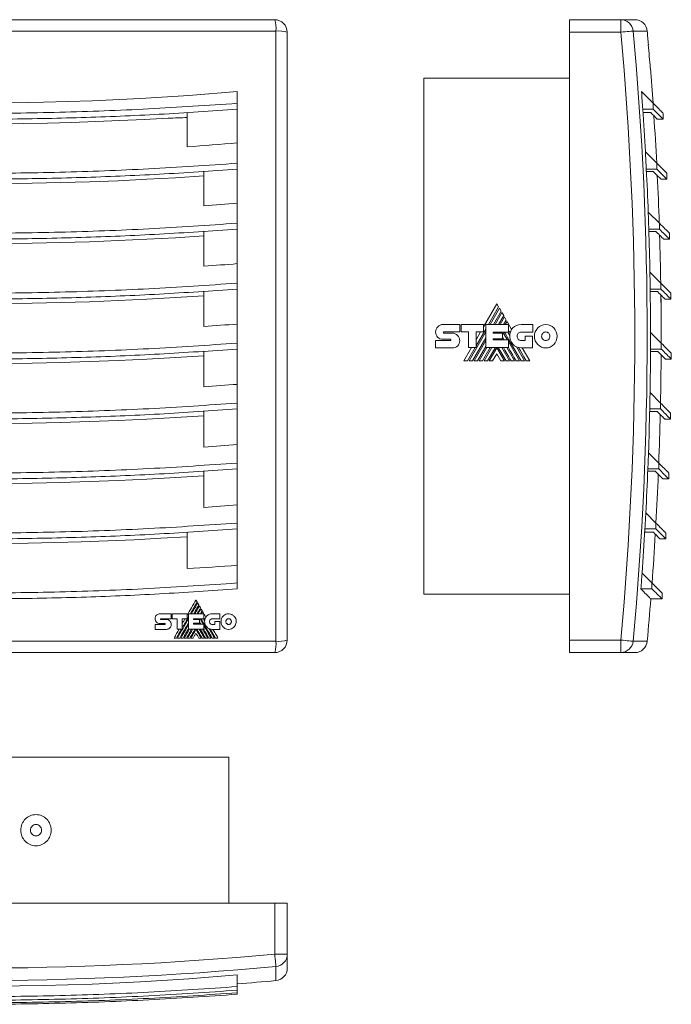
# Model space of a CAD drawing. Header units: millimetres. Extents: x 38 to 367, y 30 to 267.
# Tile 4 of 4: x 211 to 367, y 30 to 267. Entities that reach past the tile are written whole.
import ezdxf

# ---------------------------------------------------------------- set-up
doc = ezdxf.new("R2010")
doc.units = ezdxf.units.MM
doc.linetypes.add('PHANTOM', pattern=[12.7, 6.35, -1.27, 1.27, -1.27, 1.27, -1.27])
doc.layers.add('___VS___', color=7, linetype='Continuous', lineweight=15)

msp = doc.modelspace()

# ---------------------------------------------------------------- linework, layer by layer
at = {"color": 7, "linetype": 'Continuous', "lineweight": 15}
for p, q in [((125.86, 266.56), (271.86, 266.56)), ((342.67, 266.56), (354.96, 266.56)), ((342.67, 263.56), (342.67, 266.56)), ((354.96, 263.56), (354.96, 266.56)), ((354.96, 266.56), (358.32, 266.56)), ((272.13, 263.84), (125.58, 263.84)), ((272.13, 117.29), (272.13, 263.84)), ((274.86, 263.56), (274.86, 117.56)), ((354.96, 263.56), (342.67, 263.56)), ((342.67, 263.56), (342.67, 117.56)), ((361.61, 260.56), (361.57, 260.56)), ((307.67, 252.56), (342.67, 252.56)), ((307.67, 128.56), (307.67, 252.56)), ((262.86, 249.29), (262.86, 246.48)), ((359.94, 249.29), (362.75, 246.48)), ((262.86, 246.48), (262.86, 245.05)), ((362.75, 246.48), (362.75, 245.07)), ((250.86, 244.28), (250.86, 236.03)), ((262.86, 234.83), (262.86, 245.08)), ((362.75, 245.07), (360.24, 245.07)), ((365.17, 242.65), (365.17, 244.07)), ((363.75, 242.66), (365.17, 242.65)), ((262.86, 234.83), (262.86, 232.08)), ((360.88, 234.83), (363.63, 232.08)), ((262.86, 232.08), (262.86, 230.67)), ((363.63, 232.08), (363.63, 230.67)), ((254.86, 230.1), (254.86, 221.83)), ((262.86, 220.37), (262.86, 230.67)), ((363.63, 230.67), (361.1, 230.67)), ((361.13, 230.1), (362.78, 230.1)), ((366.04, 228.26), (366.04, 229.67)), ((364.58, 228.26), (366.04, 228.26)), ((262.86, 220.37), (262.86, 217.68)), ((361.55, 220.37), (364.24, 217.68)), ((262.86, 217.68), (262.86, 216.27)), ((364.24, 217.68), (364.24, 216.27)), ((254.86, 215.7), (254.86, 207.35)), ((262.86, 205.92), (262.86, 216.27)), ((364.24, 216.27), (361.69, 216.27)), ((361.71, 215.7), (363.4, 215.7)), ((366.66, 213.86), (366.66, 215.27)), ((365.19, 213.86), (366.66, 213.86)), ((262.86, 205.92), (262.86, 203.28)), ((361.96, 205.92), (364.59, 203.28)), ((254.86, 201.3), (254.86, 192.87)), ((262.86, 203.28), (262.86, 201.87)), ((262.86, 191.46), (262.86, 201.87)), ((364.59, 201.87), (362.03, 201.87)), ((362.04, 201.3), (363.75, 201.3)), ((364.59, 203.28), (364.59, 201.87)), ((365.54, 199.46), (367.01, 199.46)), ((367.01, 199.46), (367.01, 200.87)), ((325.2, 198.32), (322.01, 192.78)), ((323.18, 193.34), (325.63, 197.59)), ((325.82, 197.26), (323.56, 193.34)), ((324.39, 193.34), (326.24, 196.54)), ((325.63, 197.59), (325.2, 198.32)), ((326.24, 196.54), (325.82, 197.26)), ((326.42, 196.21), (324.77, 193.34)), ((325.6, 193.34), (326.84, 195.49)), ((327.03, 195.16), (325.98, 193.34)), ((326.84, 195.49), (326.42, 196.21)), ((326.83, 193.34), (327.45, 194.42)), ((327.45, 194.42), (327.03, 195.16)), ((327.64, 194.11), (327.19, 193.34)), ((328.75, 192.17), (327.64, 194.11)), ((312.25, 193.36), (316.27, 193.36)), ((312.48, 191.57), (316.27, 191.57)), ((316.27, 193.36), (316.27, 191.57)), ((316.67, 191.57), (316.67, 193.35)), ((316.67, 193.35), (322.01, 193.35)), ((318.4, 191.57), (316.67, 191.57)), ((318.4, 187.81), (318.4, 191.57)), ((318.52, 184.62), (322.55, 191.59)), ((320.23, 188.23), (322.55, 192.25)), ((322.01, 191.58), (320.23, 191.58)), ((320.23, 187.81), (320.23, 191.58)), ((321.31, 191.58), (320.23, 189.71)), ((322.01, 193.35), (322.01, 191.58)), ((322.55, 187.81), (322.55, 193.34)), ((322.55, 193.34), (327.99, 193.34)), ((324.35, 191.55), (327.99, 191.55)), ((324.35, 191.55), (324.35, 191.26)), ((324.78, 191.26), (324.94, 191.55)), ((325.62, 191.26), (325.79, 191.55)), ((325.99, 191.26), (326.16, 191.55)), ((326.82, 191.23), (327.01, 191.55)), ((327.85, 191.55), (328.32, 190.73)), ((327.99, 193.34), (327.99, 191.55)), ((331.04, 193.32), (333.83, 193.32)), ((333.83, 193.32), (333.83, 191.53)), ((262.86, 191.46), (262.86, 188.88)), ((310.49, 189.51), (314.02, 189.51)), ((314.02, 189.81), (312.26, 189.81)), ((312.49, 191.29), (314.53, 191.29)), ((319.36, 184.62), (322.55, 190.15)), ((319.74, 184.62), (322.55, 189.49)), ((324.35, 191.26), (326.52, 191.26)), ((324.35, 189.91), (326.52, 189.91)), ((324.35, 189.91), (324.35, 189.64)), ((324.35, 189.64), (327.96, 189.64)), ((324.68, 189.64), (324.84, 189.91)), ((325.05, 189.64), (325.21, 189.91)), ((326.37, 189.91), (326.53, 189.64)), ((326.52, 191.26), (326.52, 189.91)), ((326.82, 191.23), (327.75, 189.64)), ((327.96, 187.81), (327.96, 189.64)), ((327.96, 189.26), (330.65, 184.62)), ((333.83, 191.53), (331.04, 191.53)), ((331.04, 189.52), (332, 189.52)), ((332, 189.52), (332, 190.58)), ((332, 190.58), (333.77, 190.58)), ((333.77, 190.58), (333.77, 187.73)), ((362.11, 191.46), (364.69, 188.88)), ((254.86, 186.9), (254.86, 178.39)), ((262.86, 188.88), (262.86, 187.47)), ((262.86, 177.01), (262.86, 187.47)), ((314.53, 187.74), (310.49, 187.74)), ((319.13, 187.81), (317.29, 184.62)), ((318.14, 184.62), (319.99, 187.81)), ((318.4, 187.81), (320.23, 187.81)), ((320.56, 184.62), (322.55, 188.05)), ((320.94, 184.62), (322.79, 187.81)), ((321.78, 184.62), (323.63, 187.81)), ((322.16, 184.62), (324, 187.81)), ((322.55, 187.81), (327.96, 187.81)), ((322.99, 184.62), (324.84, 187.81)), ((323.37, 184.62), (325.19, 187.79)), ((327.02, 184.62), (325.19, 187.79)), ((327.4, 184.62), (325.55, 187.81)), ((326.38, 187.81), (328.23, 184.62)), ((327.59, 187.81), (329.43, 184.62)), ((329.91, 187.98), (331.86, 184.62)), ((333.77, 187.73), (331.05, 187.73)), ((333.12, 184.62), (331.32, 187.73)), ((364.69, 187.47), (362.1, 187.47)), ((362.1, 186.9), (363.84, 186.9)), ((364.69, 188.88), (364.69, 187.47)), ((325.19, 186.34), (324.19, 184.62)), ((325.19, 186.34), (326.19, 184.62)), ((365.64, 185.06), (367.1, 185.06)), ((367.1, 185.06), (367.1, 186.47)), ((262.86, 177.01), (262.86, 174.48)), ((361.99, 177.01), (364.52, 174.48)), ((262.86, 174.48), (262.86, 173.07)), ((262.86, 162.56), (262.86, 173.07)), ((364.52, 173.07), (361.92, 173.07)), ((364.52, 174.48), (364.52, 173.07)), ((254.86, 172.5), (254.86, 163.92)), ((361.9, 172.5), (363.67, 172.5)), ((365.47, 170.66), (366.93, 170.66)), ((366.93, 170.66), (366.93, 172.07)), ((262.86, 162.56), (262.86, 160.08)), ((361.62, 162.56), (364.09, 160.08)), ((262.86, 160.08), (262.86, 158.67)), ((262.86, 148.11), (262.86, 158.67)), ((364.09, 158.67), (361.47, 158.67)), ((364.09, 160.08), (364.09, 158.67)), ((254.86, 158.1), (254.86, 149.44)), ((361.45, 158.1), (363.25, 158.1)), ((365.04, 156.26), (366.51, 156.26)), ((366.51, 156.26), (366.51, 157.67)), ((262.86, 148.11), (262.86, 145.68)), ((360.98, 148.11), (363.4, 145.68)), ((262.86, 145.68), (262.86, 144.27)), ((262.86, 133.66), (262.86, 144.27)), ((363.4, 144.27), (360.76, 144.27)), ((363.4, 145.68), (363.4, 144.27)), ((250.86, 143.45), (250.86, 134.72)), ((360.72, 143.45), (362.81, 143.45)), ((365.82, 141.86), (365.82, 143.27)), ((364.38, 141.86), (365.82, 141.86)), ((262.86, 133.66), (262.86, 131.28)), ((360.08, 133.66), (362.45, 131.28)), ((262.86, 131.28), (262.86, 129.87)), ((362.45, 131.28), (362.45, 129.87)), ((307.67, 128.56), (342.67, 128.56)), ((362.45, 129.87), (359.8, 129.87)), ((364.87, 127.46), (364.87, 128.87)), ((362.16, 127.46), (364.87, 127.46)), ((246.99, 123.89), (244.31, 123.89)), ((246.99, 122.69), (246.99, 123.89)), ((247.25, 123.88), (247.25, 122.69)), ((250.81, 123.88), (247.25, 123.88)), ((250.81, 122.7), (250.81, 123.88)), ((251.17, 123.87), (251.17, 120.19)), ((254.81, 123.87), (251.17, 123.87)), ((254.27, 123.87), (254.57, 124.39)), ((254.81, 122.68), (254.81, 123.87)), ((254.81, 122.97), (255.07, 122.51)), ((255.31, 123.09), (255.08, 122.51)), ((258.7, 123.86), (256.83, 123.86)), ((258.7, 122.67), (258.7, 123.86)), ((243.14, 122.69), (243.14, 122.69)), ((243.14, 121.32), (243.14, 120.14)), ((245.49, 121.32), (243.14, 121.32)), ((244.31, 121.52), (245.49, 121.52)), ((244.47, 122.69), (246.99, 122.69)), ((245.83, 122.51), (244.47, 122.51)), ((247.25, 122.69), (248.41, 122.69)), ((248.41, 122.69), (248.41, 120.19)), ((249.63, 122.7), (250.81, 122.7)), ((249.63, 120.19), (249.63, 122.7)), ((252.38, 122.49), (252.38, 122.68)), ((252.38, 122.68), (254.81, 122.68)), ((253.82, 122.49), (252.38, 122.49)), ((252.38, 121.59), (253.82, 121.59)), ((252.38, 121.41), (252.38, 121.59)), ((254.79, 121.41), (252.38, 121.41)), ((253.82, 121.59), (253.82, 122.49)), ((253.82, 121.87), (254.08, 121.41)), ((254.79, 120.19), (254.79, 121.41)), ((256.83, 122.67), (258.7, 122.67)), ((257.48, 121.33), (256.83, 121.33)), ((257.48, 122.04), (257.48, 121.33)), ((258.66, 122.04), (257.48, 122.04)), ((258.66, 120.14), (258.66, 122.04)), ((243.14, 120.14), (245.83, 120.14)), ((248.41, 120.19), (249.63, 120.19)), ((251.17, 120.19), (254.79, 120.19)), ((256.42, 120.19), (257.65, 118.06)), ((256.84, 120.14), (258.66, 120.14)), ((125.58, 117.29), (272.13, 117.29)), ((248.24, 118.06), (247.67, 118.06)), ((249.05, 118.06), (248.49, 118.06)), ((249.85, 118.06), (249.3, 118.06)), ((250.66, 118.06), (250.1, 118.06)), ((251.47, 118.06), (250.91, 118.06)), ((252.27, 118.06), (251.72, 118.06)), ((254.16, 118.06), (253.6, 118.06)), ((254.96, 118.06), (254.41, 118.06)), ((255.76, 118.06), (255.21, 118.06)), ((256.57, 118.06), (256.02, 118.06)), ((257.38, 118.06), (256.83, 118.06)), ((258.22, 118.06), (257.65, 118.06)), ((342.67, 117.56), (354.96, 117.56)), ((342.67, 114.56), (342.67, 117.56)), ((354.96, 114.56), (354.96, 117.56)), ((271.86, 114.56), (125.86, 114.56)), ((354.96, 114.56), (342.67, 114.56)), ((358.32, 114.56), (354.96, 114.56)), ((136.86, 89.42), (260.86, 89.42)), ((260.86, 89.42), (260.86, 54.42)), ((271.86, 54.42), (125.86, 54.42)), ((271.86, 42.14), (271.86, 54.42)), ((271.86, 54.42), (274.86, 54.42)), ((274.86, 54.42), (274.86, 42.14)), ((271.86, 42.14), (274.86, 42.14)), ((274.86, 42.14), (274.86, 38.77)), ((262.86, 37.15), (262.86, 34.34)), ((262.86, 34.33), (262.86, 33.47)), ((262.86, 33.47), (262.86, 32.86)), ((262.86, 32.86), (262.86, 32.5))]:
    msp.add_line(p, q, dxfattribs=at)
at = {"color": 8, "linetype": 'Continuous', "lineweight": 15}
for p, q in [((361.31, 263.84), (357.93, 263.84)), ((357.93, 117.29), (361.31, 117.29)), ((272.13, 35.79), (272.13, 39.16))]:
    msp.add_line(p, q, dxfattribs=at)
at = {"color": 7, "linetype": 'Continuous', "lineweight": 15, "flags": 128}
for points in [[(357.93, 263.84), (357.83, 263.83), (357.63, 263.81), (357.34, 263.78), (356.97, 263.75), (356.53, 263.71), (356.04, 263.66), (355.51, 263.61), (354.96, 263.56)], [(362.05, 254.92), (362.06, 254.91), (362.07, 254.91), (362.08, 254.91), (362.08, 254.91)], [(262.86, 249.29), (251.26, 248.38), (239.65, 247.65), (228.01, 247.1), (216.35, 246.73), (204.69, 246.55), (193.03, 246.55), (181.36, 246.73), (169.71, 247.1), (158.07, 247.65), (146.45, 248.38), (134.86, 249.29)], [(362.16, 244.25), (362.16, 244.25), (360.85, 244.25), (360.3, 244.25)], [(199.86, 241.54), (205.66, 241.57), (211.47, 241.64), (217.27, 241.75), (223.08, 241.9), (228.88, 242.09), (234.67, 242.32), (240.47, 242.59), (246.26, 242.91)], [(262.86, 236.96), (261.36, 236.84), (259.86, 236.71), (258.36, 236.59), (256.86, 236.47), (255.36, 236.36), (253.86, 236.25), (252.36, 236.14), (250.86, 236.03)], [(199.86, 227.14), (206.74, 227.18), (213.63, 227.27), (220.51, 227.43), (227.39, 227.64), (234.27, 227.9), (241.14, 228.23), (248, 228.61), (254.86, 229.05)], [(262.86, 222.46), (261.86, 222.38), (260.86, 222.3), (259.86, 222.22), (258.86, 222.14), (257.86, 222.06), (256.86, 221.98), (255.86, 221.91), (254.86, 221.83)], [(199.86, 212.74), (206.74, 212.78), (213.63, 212.87), (220.51, 213.03), (227.39, 213.24), (234.27, 213.5), (241.14, 213.83), (248, 214.21), (254.86, 214.65)], [(262.86, 207.97), (261.86, 207.88), (260.86, 207.8), (259.86, 207.72), (258.86, 207.65), (257.86, 207.57), (256.86, 207.5), (255.86, 207.42), (254.86, 207.35)], [(199.86, 198.34), (206.74, 198.38), (213.63, 198.47), (220.51, 198.63), (227.39, 198.84), (234.27, 199.1), (241.14, 199.43), (248, 199.81), (254.86, 200.25)], [(262.86, 193.47), (261.86, 193.39), (260.86, 193.31), (259.86, 193.24), (258.86, 193.16), (257.86, 193.09), (256.86, 193.01), (255.86, 192.94), (254.86, 192.87)], [(332.27, 184.62), (331.71, 185.59), (331.18, 186.5), (330.79, 187.17), (330.42, 187.8)], [(199.86, 183.94), (206.74, 183.98), (213.63, 184.07), (220.51, 184.23), (227.39, 184.44), (234.27, 184.7), (241.14, 185.03), (248, 185.41), (254.86, 185.85)], [(262.86, 178.98), (261.86, 178.91), (260.86, 178.83), (259.86, 178.75), (258.86, 178.68), (257.86, 178.6), (256.86, 178.53), (255.86, 178.46), (254.86, 178.39)], [(199.86, 169.54), (206.74, 169.58), (213.63, 169.67), (220.51, 169.83), (227.39, 170.04), (234.27, 170.3), (241.14, 170.63), (248, 171.01), (254.86, 171.45)], [(262.86, 164.5), (261.86, 164.42), (260.86, 164.35), (259.86, 164.27), (258.86, 164.2), (257.86, 164.13), (256.86, 164.05), (255.86, 163.98), (254.86, 163.92)], [(199.86, 155.14), (206.74, 155.18), (213.63, 155.27), (220.51, 155.43), (227.39, 155.64), (234.27, 155.9), (241.14, 156.23), (248, 156.61), (254.86, 157.05)], [(262.86, 150.02), (261.86, 149.94), (260.86, 149.87), (259.86, 149.79), (258.86, 149.72), (257.86, 149.65), (256.86, 149.58), (255.86, 149.51), (254.86, 149.44)], [(199.86, 140.74), (206.24, 140.78), (212.62, 140.86), (219, 140.99), (225.38, 141.17), (231.76, 141.4), (238.13, 141.68), (244.5, 142.01), (250.86, 142.38)], [(262.86, 135.54), (261.36, 135.43), (259.86, 135.32), (258.36, 135.21), (256.86, 135.11), (255.36, 135.01), (253.86, 134.91), (252.36, 134.81), (250.86, 134.72)], [(250.81, 123.5), (251.08, 123.97), (251.34, 124.43), (251.61, 124.89), (251.88, 125.35), (252.14, 125.81), (252.41, 126.27), (252.68, 126.73), (252.94, 127.19)], [(253.23, 126.7), (253.02, 126.35), (252.82, 126), (252.61, 125.64), (252.41, 125.29), (252.21, 124.93), (252, 124.58), (251.8, 124.23), (251.59, 123.87)], [(251.85, 123.87), (252.03, 124.2), (252.22, 124.53), (252.41, 124.85), (252.6, 125.18), (252.79, 125.51), (252.98, 125.83), (253.16, 126.16), (253.35, 126.48)], [(253.63, 126), (253.48, 125.74), (253.32, 125.47), (253.17, 125.2), (253.02, 124.94), (252.86, 124.67), (252.71, 124.41), (252.55, 124.14), (252.4, 123.87)], [(252.65, 123.87), (252.79, 124.11), (252.93, 124.35), (253.07, 124.59), (253.2, 124.83), (253.34, 125.07), (253.48, 125.31), (253.62, 125.55), (253.76, 125.79)], [(252.94, 127.19), (252.98, 127.13), (253.01, 127.07), (253.05, 127.01), (253.08, 126.95), (253.12, 126.89), (253.16, 126.83), (253.19, 126.76), (253.23, 126.7)], [(253.35, 126.48), (253.39, 126.42), (253.42, 126.36), (253.46, 126.3), (253.49, 126.24), (253.53, 126.18), (253.56, 126.12), (253.6, 126.06), (253.63, 126)], [(253.76, 125.79), (253.79, 125.73), (253.83, 125.67), (253.86, 125.61), (253.9, 125.54), (253.93, 125.48), (253.97, 125.42), (254, 125.36), (254.04, 125.3)], [(251.17, 123.15), (250.98, 122.81), (250.79, 122.48), (250.59, 122.14), (250.4, 121.81), (250.21, 121.47), (250.01, 121.14), (249.82, 120.8), (249.63, 120.47)], [(254.04, 125.3), (253.93, 125.12), (253.83, 124.95), (253.73, 124.77), (253.62, 124.59), (253.52, 124.41), (253.42, 124.23), (253.31, 124.05), (253.21, 123.87)], [(253.46, 123.87), (253.55, 124.03), (253.63, 124.18), (253.72, 124.33), (253.81, 124.48), (253.9, 124.63), (253.98, 124.78), (254.07, 124.94), (254.16, 125.09)], [(254.44, 124.6), (254.39, 124.51), (254.34, 124.42), (254.29, 124.33), (254.23, 124.23), (254.18, 124.14), (254.13, 124.05), (254.08, 123.96), (254.03, 123.87)], [(254.16, 125.09), (254.2, 125.03), (254.23, 124.96), (254.27, 124.9), (254.3, 124.84), (254.34, 124.78), (254.37, 124.72), (254.41, 124.66), (254.44, 124.6)], [(254.57, 124.39), (254.66, 124.22), (254.75, 124.06), (254.85, 123.9), (254.94, 123.74), (255.03, 123.58), (255.13, 123.42), (255.22, 123.26), (255.31, 123.09)], [(248.49, 118.06), (248.83, 118.64), (249.16, 119.22), (249.5, 119.8), (249.83, 120.38), (250.17, 120.97), (250.5, 121.55), (250.84, 122.13), (251.17, 122.71)], [(251.17, 121.75), (250.91, 121.29), (250.64, 120.82), (250.37, 120.36), (250.11, 119.9), (249.84, 119.44), (249.58, 118.98), (249.31, 118.52), (249.05, 118.06)], [(249.3, 118.06), (249.53, 118.47), (249.77, 118.87), (250, 119.28), (250.24, 119.69), (250.47, 120.09), (250.7, 120.5), (250.94, 120.9), (251.17, 121.31)], [(249.63, 121.45), (249.72, 121.61), (249.81, 121.77), (249.9, 121.92), (249.99, 122.08), (250.08, 122.23), (250.17, 122.39), (250.26, 122.55), (250.35, 122.7)], [(252.52, 122.68), (252.51, 122.66), (252.49, 122.63), (252.48, 122.61), (252.47, 122.59), (252.45, 122.56), (252.44, 122.54), (252.42, 122.51), (252.41, 122.49)], [(252.7, 121.59), (252.69, 121.56), (252.67, 121.54), (252.66, 121.52), (252.65, 121.5), (252.64, 121.47), (252.62, 121.45), (252.61, 121.43), (252.6, 121.41)], [(252.66, 122.49), (252.67, 122.51), (252.69, 122.54), (252.7, 122.56), (252.72, 122.59), (252.73, 122.61), (252.74, 122.63), (252.76, 122.66), (252.77, 122.68)], [(252.85, 121.41), (252.86, 121.43), (252.87, 121.45), (252.88, 121.47), (252.9, 121.5), (252.91, 121.52), (252.92, 121.54), (252.94, 121.56), (252.95, 121.59)], [(253.34, 122.68), (253.32, 122.66), (253.31, 122.63), (253.29, 122.61), (253.28, 122.59), (253.27, 122.56), (253.25, 122.54), (253.24, 122.51), (253.22, 122.49)], [(253.47, 122.49), (253.48, 122.51), (253.5, 122.54), (253.51, 122.56), (253.53, 122.59), (253.54, 122.61), (253.55, 122.63), (253.57, 122.66), (253.58, 122.68)], [(253.72, 121.59), (253.74, 121.56), (253.75, 121.54), (253.76, 121.52), (253.78, 121.5), (253.79, 121.47), (253.8, 121.45), (253.82, 121.43), (253.83, 121.41)], [(254.15, 122.68), (254.13, 122.66), (254.12, 122.63), (254.1, 122.6), (254.09, 122.58), (254.07, 122.55), (254.06, 122.52), (254.04, 122.5), (254.02, 122.47)], [(254.02, 122.47), (254.1, 122.34), (254.18, 122.21), (254.26, 122.07), (254.33, 121.94), (254.41, 121.81), (254.49, 121.67), (254.56, 121.54), (254.64, 121.41)], [(254.71, 122.68), (254.75, 122.61), (254.79, 122.55), (254.83, 122.48), (254.87, 122.41), (254.91, 122.34), (254.94, 122.27), (254.98, 122.2), (255.02, 122.14)], [(254.79, 121.16), (255.01, 120.77), (255.23, 120.38), (255.46, 120), (255.68, 119.61), (255.9, 119.22), (256.13, 118.84), (256.35, 118.45), (256.57, 118.06)], [(247.67, 118.06), (247.82, 118.33), (247.98, 118.59), (248.13, 118.86), (248.28, 119.13), (248.44, 119.39), (248.59, 119.66), (248.74, 119.93), (248.9, 120.19)], [(249.47, 120.19), (249.31, 119.93), (249.16, 119.66), (249.01, 119.39), (248.85, 119.13), (248.7, 118.86), (248.55, 118.59), (248.39, 118.33), (248.24, 118.06)], [(251.17, 120.35), (251.01, 120.06), (250.84, 119.78), (250.68, 119.49), (250.51, 119.21), (250.35, 118.92), (250.18, 118.63), (250.02, 118.35), (249.85, 118.06)], [(250.1, 118.06), (250.26, 118.33), (250.41, 118.59), (250.56, 118.86), (250.72, 119.13), (250.87, 119.39), (251.03, 119.66), (251.18, 119.93), (251.33, 120.19)], [(251.89, 120.19), (251.74, 119.93), (251.58, 119.66), (251.43, 119.39), (251.28, 119.13), (251.12, 118.86), (250.97, 118.59), (250.81, 118.33), (250.66, 118.06)], [(250.91, 118.06), (251.07, 118.33), (251.22, 118.59), (251.37, 118.86), (251.53, 119.13), (251.68, 119.39), (251.84, 119.66), (251.99, 119.93), (252.14, 120.19)], [(252.7, 120.19), (252.55, 119.93), (252.39, 119.66), (252.24, 119.39), (252.09, 119.13), (251.93, 118.86), (251.78, 118.59), (251.62, 118.33), (251.47, 118.06)], [(251.72, 118.06), (251.87, 118.33), (252.02, 118.59), (252.18, 118.85), (252.33, 119.12), (252.48, 119.38), (252.63, 119.65), (252.79, 119.91), (252.94, 120.18)], [(252.94, 119.21), (252.85, 119.07), (252.77, 118.92), (252.69, 118.78), (252.6, 118.64), (252.52, 118.49), (252.44, 118.35), (252.35, 118.21), (252.27, 118.06)], [(252.94, 120.18), (253.09, 119.91), (253.24, 119.65), (253.4, 119.38), (253.55, 119.12), (253.7, 118.85), (253.85, 118.59), (254, 118.33), (254.16, 118.06)], [(253.6, 118.06), (253.52, 118.21), (253.44, 118.35), (253.35, 118.49), (253.27, 118.64), (253.19, 118.78), (253.1, 118.92), (253.02, 119.07), (252.94, 119.21)], [(254.41, 118.06), (254.26, 118.33), (254.1, 118.59), (253.95, 118.86), (253.79, 119.13), (253.64, 119.39), (253.48, 119.66), (253.33, 119.93), (253.17, 120.19)], [(253.73, 120.19), (253.88, 119.93), (254.04, 119.66), (254.19, 119.39), (254.34, 119.13), (254.5, 118.86), (254.65, 118.59), (254.81, 118.33), (254.96, 118.06)], [(254.53, 120.19), (254.69, 119.93), (254.84, 119.66), (254.99, 119.39), (255.15, 119.13), (255.3, 118.86), (255.46, 118.59), (255.61, 118.33), (255.76, 118.06)], [(256.08, 120.3), (256.25, 120.02), (256.41, 119.74), (256.57, 119.46), (256.73, 119.18), (256.89, 118.9), (257.06, 118.62), (257.22, 118.34), (257.38, 118.06)], [(257.02, 120.14), (257.17, 119.88), (257.32, 119.62), (257.47, 119.36), (257.62, 119.1), (257.77, 118.84), (257.92, 118.58), (258.07, 118.32), (258.22, 118.06)], [(357.93, 117.29), (357.83, 117.3), (357.63, 117.32), (357.34, 117.34), (356.97, 117.38), (356.53, 117.42), (356.04, 117.46), (355.51, 117.51), (354.96, 117.56)], [(271.86, 42.14), (271.91, 41.59), (271.96, 41.06), (272, 40.57), (272.04, 40.13), (272.08, 39.75), (272.1, 39.46), (272.12, 39.27), (272.13, 39.16)], [(262.86, 37.15), (251.26, 36.24), (239.65, 35.51), (228.01, 34.96), (216.35, 34.59), (204.69, 34.41), (193.03, 34.41), (181.36, 34.59), (169.71, 34.96), (158.07, 35.51), (146.45, 36.24), (134.86, 37.15)]]:
    msp.add_lwpolyline(points, dxfattribs=at)
at = {"color": 7, "linetype": 'Continuous', "lineweight": 15}
for centre, radius, start, end in [((264.76, 264.47), 7.4, 355.0918, 16.4233), ((271.86, 263.56), 3, 0, 90), ((354.95, 263.57), 2.99, 5.12, 89.8928), ((358.32, 263.56), 3, 5.2553, 90), ((272.77, 256.47), 7.4, 73.5766, 94.9082), ((-435.33, 190.56), 793.65, 354.72247, 5.27753), ((-435.33, 190.56), 796.64, 354.72247, 5.27753), ((-435.33, 190.56), 800, 5.0198, 5.25529), ((-435.33, 190.56), 799.97, 4.61399, 5.01999), ((-435.33, 190.56), 800, 4.01108, 4.61369), ((-435.33, 190.56), 797.44, 3.91923, 4.22356), ((-435.33, 190.56), 797.44, 3.1823, 3.91923), ((198.86, 1692.13), 1450, 271.87322, 272.05519), ((-435.33, 190.56), 800, 2.97745, 3.79318), ((-435.33, 190.56), 800, 2.9775, 3.79323), ((-435.33, 190.56), 797.44, 2.88275, 3.1823), ((-435.33, 190.56), 797.44, 2.14228, 2.88275), ((-435.33, 190.56), 800, 1.94473, 2.76391), ((-435.33, 190.56), 800, 1.94478, 2.76396), ((-435.33, 190.56), 797.44, 1.84722, 2.14228), ((-435.33, 190.56), 797.44, 1.10313, 1.84722), ((-435.33, 190.56), 800, 0.91261, 1.73533), ((-435.33, 190.56), 800, 0.91265, 1.73538), ((-435.33, 190.56), 797.44, 0.81228, 1.10313), ((-435.33, 190.56), 797.44, 0.06449, 0.81228), ((-435.33, 190.56), 800, 0, 0.70711), ((-435.33, 190.56), 800, 359.88078, 0.70716), ((331.37, 190.6), 3.05, 149.0381, 166.8386), ((331.05, 190.48), 2.74, 174.6401, 270), ((-435.33, 190.56), 797.44, 359.77761, 0.06449), ((-435.33, 190.56), 800, 359.88073, 0), ((-435.33, 190.56), 797.44, 359.02602, 359.77761), ((-435.33, 190.56), 800, 358.84878, 359.67894), ((-435.33, 190.56), 800, 358.84883, 359.67898), ((-435.33, 190.56), 797.44, 358.74287, 359.02602), ((-435.33, 190.56), 797.44, 357.98735, 358.74287), ((-435.33, 190.56), 800, 357.81642, 358.65049), ((-435.33, 190.56), 800, 357.81646, 358.65053), ((-435.33, 190.56), 797.44, 357.70772, 357.98735), ((-435.33, 190.56), 797.44, 356.94814, 357.70772), ((-435.33, 190.56), 800, 356.7833, 357.62145), ((-435.33, 190.56), 800, 356.78334, 357.62149), ((-435.33, 190.56), 797.44, 356.67182, 356.94814), ((-435.33, 190.56), 797.44, 355.90804, 356.67182), ((-435.33, 190.56), 800, 355.74911, 356.5915), ((-435.33, 190.56), 800, 355.74915, 356.59154), ((-435.33, 190.56), 797.44, 355.63483, 355.90804), ((-435.33, 190.56), 800, 354.74471, 355.4787), ((271.86, 117.56), 3, 270, 0), ((264.76, 116.66), 7.4, 343.5766, 4.9083), ((272.77, 124.66), 7.4, 265.0917, 286.4234), ((354.95, 117.56), 2.99, 270.1069, 354.8801), ((358.32, 117.56), 3, 270, 354.7447), ((198.86, 832.42), 793.65, 264.72247, 275.27753), ((271.87, 42.14), 2.99, 275.1199, 359.8931), ((198.86, 832.42), 796.64, 264.72247, 275.27753), ((271.86, 38.77), 3, 275.2553, 0), ((198.86, 832.42), 800, 274.58857, 275.25529)]:
    msp.add_arc(centre, radius, start, end, dxfattribs=at)
for points, knots in [([(262.86, 246.48), (255.76, 246), (241.58, 245.03), (220.23, 244.25), (198.86, 243.97), (177.48, 244.25), (156.13, 245.03), (141.95, 246), (134.86, 246.48)], [0, 0, 0, 0, 0.166705, 0.333301, 0.5, 0.666701, 0.833297, 1, 1, 1, 1]), ([(365.17, 244.06), (365.12, 244.12), (365.01, 244.22), (364.21, 245.03), (363.24, 246), (362.75, 246.48)], [0, 0, 0, 0, 0.333329, 0.666558, 1, 1, 1, 1]), ([(134.86, 245.07), (140.81, 244.65), (152.72, 243.82), (170.65, 243.06), (188.6, 242.65), (206.84, 242.62), (225.36, 242.99), (244.14, 243.76), (256.62, 244.62), (262.86, 245.05)], [0, 0, 0, 0, 0.139965, 0.27998, 0.420021, 0.560061, 0.706744, 0.853391, 1, 1, 1, 1]), ([(363.75, 242.66), (363.75, 242.66), (363.84, 242.57), (363.56, 242.84), (363.03, 243.38), (362.45, 243.96), (362.16, 244.25)], [0, 0, 0, 0, 0.0070054, 0.4099238, 0.7048652, 1, 1, 1, 1]), ([(362.75, 245.07), (363.17, 244.65), (364, 243.82), (364.75, 243.07), (365.15, 242.68), (365.13, 242.69), (365.13, 242.7)], [0, 0, 0, 0, 0.279342, 0.558783, 0.838277, 1, 1, 1, 1]), ([(262.86, 232.08), (255.78, 231.6), (241.61, 230.63), (220.26, 229.85), (198.86, 229.58), (177.46, 229.85), (156.11, 230.63), (141.94, 231.6), (134.86, 232.08)], [0, 0, 0, 0, 0.166391, 0.332987, 0.5, 0.667017, 0.833613, 1, 1, 1, 1]), ([(366.04, 229.67), (365.99, 229.72), (365.88, 229.83), (365.08, 230.63), (364.11, 231.6), (363.63, 232.08)], [0, 0, 0, 0, 0.334034, 0.667226, 1, 1, 1, 1]), ([(134.86, 230.67), (140.81, 230.25), (152.71, 229.43), (170.63, 228.66), (188.59, 228.25), (206.84, 228.23), (225.37, 228.6), (244.15, 229.37), (256.63, 230.24), (262.86, 230.67)], [0, 0, 0, 0, 0.139835, 0.279831, 0.419926, 0.560057, 0.70683, 0.853502, 1, 1, 1, 1]), ([(362.78, 230.1), (362.99, 229.89), (363.62, 229.27), (364.28, 228.6), (364.65, 228.23), (364.59, 228.29), (364.58, 228.3)], [0, 0, 0, 0, 0.178326, 0.535016, 0.891705, 1, 1, 1, 1]), ([(363.63, 230.67), (364.04, 230.25), (364.87, 229.42), (365.62, 228.67), (366.02, 228.28), (366, 228.3), (366, 228.3)], [0, 0, 0, 0, 0.279671, 0.559662, 0.839852, 1, 1, 1, 1]), ([(262.86, 217.68), (255.78, 217.2), (241.61, 216.23), (220.26, 215.45), (198.86, 215.18), (177.46, 215.45), (156.11, 216.23), (141.94, 217.2), (134.86, 217.68)], [0, 0, 0, 0, 0.166391, 0.332987, 0.5, 0.667017, 0.833613, 1, 1, 1, 1]), ([(366.66, 215.27), (366.6, 215.32), (366.5, 215.43), (365.69, 216.23), (364.72, 217.2), (364.24, 217.68)], [0, 0, 0, 0, 0.334034, 0.667226, 1, 1, 1, 1]), ([(134.86, 216.27), (140.81, 215.85), (152.71, 215.03), (170.63, 214.26), (188.59, 213.85), (206.84, 213.83), (225.37, 214.2), (244.15, 214.97), (256.63, 215.84), (262.86, 216.27)], [0, 0, 0, 0, 0.139835, 0.279831, 0.419926, 0.560057, 0.70683, 0.853502, 1, 1, 1, 1]), ([(363.4, 215.7), (363.6, 215.49), (364.23, 214.87), (364.9, 214.2), (365.27, 213.83), (365.21, 213.89), (365.19, 213.9)], [0, 0, 0, 0, 0.178326, 0.535016, 0.891705, 1, 1, 1, 1]), ([(364.24, 216.27), (364.66, 215.85), (365.49, 215.02), (366.24, 214.27), (366.63, 213.88), (366.62, 213.9), (366.61, 213.9)], [0, 0, 0, 0, 0.279671, 0.559662, 0.839852, 1, 1, 1, 1]), ([(262.86, 203.28), (255.78, 202.8), (241.61, 201.83), (220.26, 201.05), (198.86, 200.78), (177.46, 201.05), (156.11, 201.83), (141.94, 202.8), (134.86, 203.28)], [0, 0, 0, 0, 0.166391, 0.332987, 0.5, 0.667017, 0.833613, 1, 1, 1, 1]), ([(134.86, 201.87), (140.81, 201.45), (152.71, 200.63), (170.63, 199.86), (188.59, 199.45), (206.84, 199.43), (225.37, 199.8), (244.15, 200.57), (256.63, 201.44), (262.86, 201.87)], [0, 0, 0, 0, 0.139835, 0.279831, 0.419926, 0.560057, 0.70683, 0.853502, 1, 1, 1, 1]), ([(363.75, 201.3), (363.96, 201.09), (364.58, 200.47), (365.25, 199.8), (365.62, 199.43), (365.56, 199.49), (365.54, 199.5)], [0, 0, 0, 0, 0.178326, 0.535016, 0.891705, 1, 1, 1, 1]), ([(367.01, 200.87), (366.95, 200.92), (366.85, 201.03), (366.04, 201.83), (365.08, 202.8), (364.59, 203.28)], [0, 0, 0, 0, 0.334034, 0.667226, 1, 1, 1, 1]), ([(364.59, 201.87), (365.01, 201.45), (365.84, 200.62), (366.59, 199.87), (366.99, 199.48), (366.97, 199.5), (366.96, 199.5)], [0, 0, 0, 0, 0.279671, 0.559662, 0.839852, 1, 1, 1, 1]), ([(262.86, 188.88), (255.78, 188.4), (241.61, 187.43), (220.26, 186.65), (198.86, 186.38), (177.46, 186.65), (156.11, 187.43), (141.94, 188.4), (134.86, 188.88)], [0, 0, 0, 0, 0.166391, 0.332987, 0.5, 0.667017, 0.833613, 1, 1, 1, 1]), ([(134.86, 187.47), (140.81, 187.05), (152.71, 186.23), (170.63, 185.46), (188.59, 185.05), (206.84, 185.03), (225.37, 185.4), (244.15, 186.17), (256.63, 187.04), (262.86, 187.47)], [0, 0, 0, 0, 0.139835, 0.279831, 0.419926, 0.560057, 0.70683, 0.853502, 1, 1, 1, 1]), ([(363.84, 186.9), (364.05, 186.69), (364.67, 186.07), (365.34, 185.4), (365.71, 185.03), (365.65, 185.09), (365.64, 185.1)], [0, 0, 0, 0, 0.1783263, 0.5350159, 0.8917051, 1, 1, 1, 1]), ([(367.1, 186.47), (367.05, 186.52), (366.94, 186.63), (366.14, 187.43), (365.17, 188.4), (364.69, 188.88)], [0, 0, 0, 0, 0.334034, 0.667226, 1, 1, 1, 1]), ([(364.69, 187.47), (365.1, 187.05), (365.93, 186.22), (366.68, 185.47), (367.08, 185.08), (367.06, 185.1), (367.05, 185.1)], [0, 0, 0, 0, 0.279671, 0.559662, 0.839852, 1, 1, 1, 1]), ([(262.86, 174.48), (255.78, 174), (241.61, 173.03), (220.26, 172.25), (198.86, 171.98), (177.46, 172.25), (156.11, 173.03), (141.94, 174), (134.86, 174.48)], [0, 0, 0, 0, 0.166391, 0.332987, 0.5, 0.667017, 0.833613, 1, 1, 1, 1]), ([(134.86, 173.07), (140.81, 172.65), (152.71, 171.83), (170.63, 171.06), (188.59, 170.65), (206.84, 170.63), (225.37, 171), (244.15, 171.77), (256.63, 172.64), (262.86, 173.07)], [0, 0, 0, 0, 0.139835, 0.279831, 0.419926, 0.560057, 0.70683, 0.853502, 1, 1, 1, 1]), ([(366.93, 172.07), (366.88, 172.12), (366.77, 172.23), (365.97, 173.03), (365, 174), (364.52, 174.48)], [0, 0, 0, 0, 0.334034, 0.667226, 1, 1, 1, 1]), ([(364.52, 173.07), (364.93, 172.65), (365.77, 171.82), (366.51, 171.07), (366.91, 170.68), (366.89, 170.7), (366.89, 170.7)], [0, 0, 0, 0, 0.279671, 0.559662, 0.839852, 1, 1, 1, 1]), ([(363.67, 172.5), (363.88, 172.29), (364.51, 171.67), (365.17, 171), (365.55, 170.63), (365.48, 170.69), (365.47, 170.7)], [0, 0, 0, 0, 0.178326, 0.535016, 0.891705, 1, 1, 1, 1]), ([(262.86, 160.08), (255.78, 159.6), (241.61, 158.63), (220.26, 157.85), (198.86, 157.58), (177.46, 157.85), (156.11, 158.63), (141.94, 159.6), (134.86, 160.08)], [0, 0, 0, 0, 0.1663906, 0.3329867, 0.5, 0.6670168, 0.8336129, 1, 1, 1, 1]), ([(134.86, 158.67), (140.81, 158.25), (152.71, 157.43), (170.63, 156.66), (188.59, 156.25), (206.84, 156.23), (225.37, 156.6), (244.15, 157.37), (256.63, 158.24), (262.86, 158.67)], [0, 0, 0, 0, 0.139835, 0.279831, 0.419926, 0.560057, 0.70683, 0.853502, 1, 1, 1, 1]), ([(366.51, 157.67), (366.45, 157.72), (366.35, 157.83), (365.54, 158.63), (364.58, 159.6), (364.09, 160.08)], [0, 0, 0, 0, 0.334034, 0.667226, 1, 1, 1, 1]), ([(364.09, 158.67), (364.51, 158.25), (365.34, 157.42), (366.09, 156.67), (366.48, 156.28), (366.47, 156.3), (366.46, 156.3)], [0, 0, 0, 0, 0.279671, 0.559662, 0.839852, 1, 1, 1, 1]), ([(363.25, 158.1), (363.45, 157.89), (364.08, 157.27), (364.75, 156.6), (365.12, 156.23), (365.06, 156.29), (365.04, 156.3)], [0, 0, 0, 0, 0.178326, 0.535016, 0.891705, 1, 1, 1, 1]), ([(262.86, 145.68), (255.78, 145.2), (241.61, 144.23), (220.26, 143.45), (198.86, 143.18), (177.46, 143.45), (156.11, 144.23), (141.94, 145.2), (134.86, 145.68)], [0, 0, 0, 0, 0.166391, 0.332987, 0.5, 0.667017, 0.833613, 1, 1, 1, 1]), ([(134.86, 144.27), (140.81, 143.85), (152.71, 143.03), (170.63, 142.26), (188.59, 141.85), (206.84, 141.83), (225.37, 142.2), (244.15, 142.97), (256.63, 143.84), (262.86, 144.27)], [0, 0, 0, 0, 0.139835, 0.279831, 0.419926, 0.560057, 0.70683, 0.853502, 1, 1, 1, 1]), ([(365.82, 143.27), (365.76, 143.32), (365.66, 143.43), (364.85, 144.23), (363.89, 145.2), (363.4, 145.68)], [0, 0, 0, 0, 0.334034, 0.667226, 1, 1, 1, 1]), ([(363.4, 144.27), (363.82, 143.85), (364.65, 143.02), (365.4, 142.27), (365.79, 141.88), (365.78, 141.9), (365.77, 141.9)], [0, 0, 0, 0, 0.279671, 0.559662, 0.839852, 1, 1, 1, 1]), ([(362.81, 143.45), (363.01, 143.25), (363.58, 142.67), (364.16, 142.1), (364.46, 141.79), (364.39, 141.87), (364.38, 141.88)], [0, 0, 0, 0, 0.192082, 0.576286, 0.96049, 1, 1, 1, 1]), ([(262.86, 131.28), (255.78, 130.8), (241.61, 129.83), (220.26, 129.05), (198.86, 128.78), (177.46, 129.05), (156.11, 129.83), (141.94, 130.8), (134.86, 131.28)], [0, 0, 0, 0, 0.166391, 0.332987, 0.5, 0.667017, 0.833613, 1, 1, 1, 1]), ([(364.87, 128.87), (364.81, 128.92), (364.71, 129.03), (363.9, 129.83), (362.94, 130.8), (362.45, 131.28)], [0, 0, 0, 0, 0.334034, 0.667226, 1, 1, 1, 1]), ([(134.86, 129.87), (140.81, 129.45), (152.71, 128.63), (170.63, 127.86), (188.59, 127.45), (206.84, 127.43), (225.37, 127.8), (244.15, 128.57), (256.63, 129.44), (262.86, 129.87)], [0, 0, 0, 0, 0.139835, 0.279831, 0.419926, 0.560057, 0.70683, 0.853502, 1, 1, 1, 1]), ([(359.8, 129.87), (360.03, 129.63), (360.74, 128.91), (361.57, 128.07), (362.12, 127.51), (362.13, 127.51), (362.13, 127.5)], [0, 0, 0, 0, 0.15597, 0.467943, 0.779916, 1, 1, 1, 1]), ([(362.45, 129.87), (362.87, 129.45), (363.7, 128.62), (364.45, 127.87), (364.85, 127.48), (364.83, 127.5), (364.82, 127.5)], [0, 0, 0, 0, 0.279671, 0.559662, 0.839852, 1, 1, 1, 1]), ([(243.48, 123.54), (243.43, 123.48), (243.29, 123.32), (243.16, 123.02), (243.14, 122.79), (243.14, 122.69)], [0, 0, 0, 0, 0.244456, 0.678394, 1, 1, 1, 1]), ([(244.31, 123.89), (244.16, 123.87), (243.89, 123.84), (243.62, 123.67), (243.5, 123.56), (243.48, 123.54)], [0, 0, 0, 0, 0.478034, 0.892744, 1, 1, 1, 1]), ([(255.52, 123.36), (255.5, 123.34), (255.46, 123.3), (255.39, 123.21), (255.34, 123.14), (255.31, 123.09)], [0, 0, 0, 0, 0.2509178, 0.5018564, 1, 1, 1, 1]), ([(256.83, 123.86), (256.62, 123.85), (256.27, 123.82), (255.82, 123.63), (255.62, 123.45), (255.52, 123.36)], [0, 0, 0, 0, 0.451451, 0.717437, 1, 1, 1, 1]), ([(259.49, 123.33), (259.41, 123.24), (259.19, 122.99), (258.99, 122.53), (258.96, 122.16), (258.95, 122)], [0, 0, 0, 0, 0.24482, 0.677118, 1, 1, 1, 1]), ([(260.78, 123.88), (260.55, 123.85), (260.12, 123.81), (259.7, 123.54), (259.52, 123.36), (259.49, 123.33)], [0, 0, 0, 0, 0.475935, 0.890792, 1, 1, 1, 1]), ([(262.07, 123.33), (261.89, 123.47), (261.56, 123.75), (261.07, 123.87), (260.82, 123.88), (260.78, 123.88)], [0, 0, 0, 0, 0.474473, 0.906834, 1, 1, 1, 1]), ([(262.61, 122), (262.58, 122.24), (262.53, 122.7), (262.26, 123.13), (262.09, 123.3), (262.07, 123.33)], [0, 0, 0, 0, 0.493963, 0.935963, 1, 1, 1, 1]), ([(243.14, 122.69), (243.14, 122.55), (243.16, 122.34), (243.27, 122.06), (243.38, 121.93), (243.45, 121.85)], [0, 0, 0, 0, 0.443942, 0.68577, 1, 1, 1, 1]), ([(243.45, 121.85), (243.51, 121.8), (243.67, 121.67), (243.97, 121.55), (244.21, 121.53), (244.31, 121.52)], [0, 0, 0, 0, 0.2497363, 0.6667945, 1, 1, 1, 1]), ([(244.39, 122.59), (244.39, 122.6), (244.39, 122.61), (244.4, 122.64), (244.41, 122.66), (244.42, 122.67)], [0, 0, 0, 0, 0.271477, 0.529383, 1, 1, 1, 1]), ([(244.42, 122.53), (244.41, 122.54), (244.4, 122.55), (244.39, 122.57), (244.39, 122.58), (244.39, 122.59)], [0, 0, 0, 0, 0.247418, 0.692623, 1, 1, 1, 1]), ([(244.42, 122.67), (244.42, 122.67), (244.43, 122.68), (244.45, 122.69), (244.46, 122.69), (244.47, 122.69)], [0, 0, 0, 0, 0.4268464, 0.6719633, 1, 1, 1, 1]), ([(244.47, 122.51), (244.46, 122.51), (244.44, 122.51), (244.43, 122.52), (244.42, 122.53), (244.42, 122.53)], [0, 0, 0, 0, 0.473877, 0.876143, 1, 1, 1, 1]), ([(245.49, 121.52), (245.5, 121.52), (245.51, 121.52), (245.53, 121.51), (245.54, 121.5), (245.54, 121.49)], [0, 0, 0, 0, 0.318829, 0.705898, 1, 1, 1, 1]), ([(245.55, 121.35), (245.54, 121.34), (245.53, 121.33), (245.5, 121.32), (245.49, 121.32), (245.49, 121.32)], [0, 0, 0, 0, 0.458855, 0.883949, 1, 1, 1, 1]), ([(245.54, 121.49), (245.55, 121.49), (245.56, 121.48), (245.57, 121.45), (245.57, 121.43), (245.57, 121.41)], [0, 0, 0, 0, 0.2733122, 0.522993, 1, 1, 1, 1]), ([(245.57, 121.41), (245.57, 121.41), (245.57, 121.39), (245.56, 121.37), (245.55, 121.35), (245.55, 121.35)], [0, 0, 0, 0, 0.254142, 0.714141, 1, 1, 1, 1]), ([(246.66, 122.15), (246.55, 122.24), (246.33, 122.42), (246.02, 122.5), (245.86, 122.51), (245.83, 122.51)], [0, 0, 0, 0, 0.468366, 0.903067, 1, 1, 1, 1]), ([(247, 121.28), (246.99, 121.44), (246.96, 121.68), (246.81, 121.96), (246.71, 122.08), (246.66, 122.15)], [0, 0, 0, 0, 0.5041656, 0.7477083, 1, 1, 1, 1]), ([(246.67, 120.47), (246.76, 120.58), (246.93, 120.78), (247, 121.09), (247, 121.24), (247, 121.28)], [0, 0, 0, 0, 0.468341, 0.878884, 1, 1, 1, 1]), ([(254.16, 122.68), (254.38, 122.3), (254.82, 121.53), (255.71, 119.99), (256.38, 118.83), (256.83, 118.06)], [0, 0, 0, 0, 0.249633, 0.500426, 1, 1, 1, 1]), ([(255.08, 122.51), (255.07, 122.48), (255.06, 122.42), (255.04, 122.29), (255.03, 122.2), (255.02, 122.14)], [0, 0, 0, 0, 0.255058, 0.51016, 1, 1, 1, 1]), ([(255.02, 122.14), (255.03, 121.93), (255.03, 121.51), (255.29, 120.94), (255.72, 120.48), (256.26, 120.19), (256.66, 120.15), (256.84, 120.14)], [0, 0, 0, 0, 0.203111, 0.406251, 0.610121, 0.814307, 1, 1, 1, 1]), ([(256.19, 122), (256.2, 122.09), (256.21, 122.25), (256.31, 122.4), (256.37, 122.47), (256.38, 122.47)], [0, 0, 0, 0, 0.496136, 0.939457, 1, 1, 1, 1]), ([(256.38, 121.52), (256.35, 121.56), (256.27, 121.65), (256.2, 121.81), (256.19, 121.94), (256.19, 122)], [0, 0, 0, 0, 0.24422, 0.680438, 1, 1, 1, 1]), ([(256.38, 122.47), (256.44, 122.53), (256.56, 122.62), (256.73, 122.67), (256.82, 122.67), (256.83, 122.67)], [0, 0, 0, 0, 0.476347, 0.901404, 1, 1, 1, 1]), ([(256.83, 121.33), (256.75, 121.34), (256.6, 121.35), (256.45, 121.45), (256.39, 121.51), (256.38, 121.52)], [0, 0, 0, 0, 0.472137, 0.887973, 1, 1, 1, 1]), ([(258.95, 122), (258.98, 121.76), (259.03, 121.3), (259.3, 120.88), (259.47, 120.7), (259.49, 120.68)], [0, 0, 0, 0, 0.4934281, 0.9372323, 1, 1, 1, 1]), ([(259.49, 120.68), (259.66, 120.53), (260, 120.25), (260.48, 120.13), (260.73, 120.13), (260.78, 120.13)], [0, 0, 0, 0, 0.473967, 0.904515, 1, 1, 1, 1]), ([(260.31, 122.49), (260.28, 122.45), (260.2, 122.36), (260.13, 122.19), (260.12, 122.06), (260.11, 122)], [0, 0, 0, 0, 0.245664, 0.678179, 1, 1, 1, 1]), ([(260.11, 122), (260.12, 121.91), (260.14, 121.74), (260.24, 121.59), (260.3, 121.52), (260.31, 121.51)], [0, 0, 0, 0, 0.496544, 0.943852, 1, 1, 1, 1]), ([(260.78, 122.69), (260.69, 122.68), (260.54, 122.66), (260.39, 122.57), (260.32, 122.5), (260.31, 122.49)], [0, 0, 0, 0, 0.473953, 0.888565, 1, 1, 1, 1]), ([(260.31, 121.51), (260.37, 121.46), (260.49, 121.36), (260.67, 121.32), (260.76, 121.31), (260.78, 121.31)], [0, 0, 0, 0, 0.471124, 0.90082, 1, 1, 1, 1]), ([(261.25, 122.49), (261.18, 122.54), (261.06, 122.64), (260.89, 122.69), (260.79, 122.69), (260.78, 122.69)], [0, 0, 0, 0, 0.474525, 0.907405, 1, 1, 1, 1]), ([(260.78, 121.31), (260.86, 121.32), (261.02, 121.34), (261.17, 121.44), (261.24, 121.5), (261.25, 121.51)], [0, 0, 0, 0, 0.477468, 0.892408, 1, 1, 1, 1]), ([(260.78, 120.13), (261.01, 120.15), (261.44, 120.2), (261.86, 120.47), (262.03, 120.64), (262.07, 120.68)], [0, 0, 0, 0, 0.4781963, 0.8951581, 1, 1, 1, 1]), ([(261.45, 122), (261.44, 122.09), (261.42, 122.26), (261.32, 122.41), (261.26, 122.48), (261.25, 122.49)], [0, 0, 0, 0, 0.494237, 0.936235, 1, 1, 1, 1]), ([(261.25, 121.51), (261.28, 121.55), (261.36, 121.64), (261.43, 121.81), (261.44, 121.94), (261.45, 122)], [0, 0, 0, 0, 0.244453, 0.676451, 1, 1, 1, 1]), ([(262.07, 120.68), (262.15, 120.77), (262.36, 121.01), (262.57, 121.47), (262.59, 121.84), (262.61, 122)], [0, 0, 0, 0, 0.243621, 0.674298, 1, 1, 1, 1]), ([(245.83, 120.14), (245.98, 120.16), (246.21, 120.18), (246.49, 120.32), (246.61, 120.42), (246.67, 120.47)], [0, 0, 0, 0, 0.4960654, 0.7429234, 1, 1, 1, 1]), ([(253.98, 120.19), (254.08, 120.02), (254.49, 119.31), (254.9, 118.6), (255.21, 118.06)], [0, 0, 0, 0, 0.241044, 1, 1, 1, 1]), ([(254.78, 120.19), (254.81, 120.14), (255.23, 119.43), (255.64, 118.72), (256.02, 118.06)], [0, 0, 0, 0, 0.0780218, 1, 1, 1, 1]), ([(262.86, 34.34), (255.76, 33.86), (241.58, 32.89), (220.23, 32.11), (198.86, 31.83), (177.48, 32.11), (156.13, 32.89), (141.95, 33.86), (134.86, 34.34)], [0, 0, 0, 0, 0.166705, 0.333301, 0.5, 0.666701, 0.833297, 1, 1, 1, 1]), ([(262.86, 33.47), (255.78, 32.98), (241.61, 32.01), (220.26, 31.24), (198.86, 30.96), (177.46, 31.24), (156.11, 32.01), (141.94, 32.98), (134.86, 33.47)], [0, 0, 0, 0, 0.166391, 0.332987, 0.5, 0.667017, 0.833613, 1, 1, 1, 1]), ([(262.86, 32.86), (255.78, 32.37), (241.61, 31.4), (220.26, 30.63), (198.86, 30.35), (177.46, 30.63), (156.11, 31.4), (141.94, 32.37), (134.86, 32.86)], [0, 0, 0, 0, 0.166391, 0.332987, 0.5, 0.667017, 0.833613, 1, 1, 1, 1]), ([(262.86, 32.5), (255.78, 32.02), (241.61, 31.05), (220.26, 30.27), (198.86, 30), (177.46, 30.27), (156.11, 31.05), (141.94, 32.02), (134.86, 32.5)], [0, 0, 0, 0, 0.166391, 0.332987, 0.5, 0.667017, 0.833613, 1, 1, 1, 1])]:
    msp.add_open_spline(points, degree=3, knots=knots, dxfattribs=at)
for points in [[(310.96, 190.31), (310.66, 190.6), (310.48, 191.02), (310.49, 191.56)], [(310.49, 191.56), (310.49, 192.05), (310.69, 192.5), (311.01, 192.83)], [(311.01, 192.83), (311.33, 193.16), (311.77, 193.36), (312.25, 193.36)], [(312.48, 191.57), (312.46, 191.57), (312.43, 191.55), (312.42, 191.53)], [(331.03, 184.62), (328.47, 189.03), (327.14, 191.34), (327.02, 191.55)], [(328.4, 191.3), (328.24, 191.57), (328.11, 191.81), (327.99, 192)], [(328.75, 192.17), (328.84, 192.31), (328.95, 192.45), (329.07, 192.57)], [(329.07, 192.57), (329.52, 193.04), (330.18, 193.32), (331.04, 193.32)], [(334.22, 190.53), (334.22, 191.31), (334.52, 192.01), (335.02, 192.52)], [(335.02, 192.52), (335.51, 193.03), (336.2, 193.35), (336.95, 193.35)], [(336.95, 191.56), (336.68, 191.56), (336.43, 191.45), (336.25, 191.26)], [(336.95, 193.35), (337.71, 193.35), (338.4, 193.03), (338.89, 192.52)], [(337.66, 191.26), (337.48, 191.44), (337.23, 191.56), (336.95, 191.56)], [(338.89, 192.52), (339.39, 192.01), (339.7, 191.31), (339.7, 190.53)], [(312.26, 189.81), (311.75, 189.82), (311.28, 189.99), (310.96, 190.31)], [(312.42, 191.53), (312.39, 191.5), (312.38, 191.46), (312.38, 191.41)], [(312.38, 191.41), (312.38, 191.38), (312.39, 191.35), (312.41, 191.33)], [(312.41, 191.33), (312.43, 191.3), (312.46, 191.29), (312.49, 191.29)], [(314.1, 189.77), (314.08, 189.79), (314.05, 189.81), (314.02, 189.81)], [(314.02, 189.51), (314.06, 189.51), (314.09, 189.53), (314.11, 189.55)], [(314.15, 189.65), (314.15, 189.69), (314.13, 189.74), (314.1, 189.77)], [(314.11, 189.55), (314.13, 189.57), (314.15, 189.61), (314.15, 189.65)], [(314.53, 191.29), (315.02, 191.29), (315.46, 191.08), (315.78, 190.75)], [(315.78, 190.75), (316.1, 190.41), (316.29, 189.95), (316.29, 189.45)], [(316.29, 189.45), (316.29, 188.96), (316.1, 188.54), (315.79, 188.23)], [(326.92, 189.64), (326.75, 189.94), (326.61, 190.17), (326.52, 190.33)], [(328.32, 190.73), (328.33, 190.93), (328.36, 191.11), (328.4, 191.3)], [(330.35, 191.24), (330.18, 191.06), (330.07, 190.81), (330.07, 190.53)], [(330.07, 190.53), (330.07, 190.25), (330.18, 189.99), (330.35, 189.81)], [(331.04, 191.53), (330.77, 191.53), (330.53, 191.42), (330.35, 191.24)], [(330.35, 189.81), (330.53, 189.63), (330.77, 189.52), (331.04, 189.52)], [(335.02, 188.54), (334.52, 189.05), (334.22, 189.75), (334.22, 190.53)], [(336.25, 191.26), (336.07, 191.07), (335.96, 190.81), (335.96, 190.53)], [(335.96, 190.53), (335.96, 190.24), (336.07, 189.98), (336.25, 189.8)], [(336.25, 189.8), (336.43, 189.61), (336.68, 189.5), (336.95, 189.5)], [(336.95, 189.5), (337.23, 189.5), (337.48, 189.61), (337.66, 189.8)], [(337.95, 190.53), (337.95, 190.81), (337.84, 191.07), (337.66, 191.26)], [(337.66, 189.8), (337.84, 189.98), (337.95, 190.24), (337.95, 190.53)], [(339.7, 190.53), (339.7, 189.75), (339.39, 189.05), (338.89, 188.54)], [(315.79, 188.23), (315.47, 187.92), (315.02, 187.74), (314.53, 187.74)], [(328.61, 184.62), (327.83, 185.96), (327.21, 187.03), (326.76, 187.81)], [(329.82, 184.62), (329.08, 185.89), (328.46, 186.96), (327.96, 187.82)], [(336.95, 187.72), (336.2, 187.72), (335.51, 188.03), (335.02, 188.54)], [(338.89, 188.54), (338.4, 188.03), (337.71, 187.72), (336.95, 187.72)], [(210.85, 71.9), (210.85, 72.93), (211.26, 73.87), (211.92, 74.55)], [(211.92, 74.55), (212.58, 75.23), (213.49, 75.65), (214.5, 75.65)], [(214.5, 75.65), (215.51, 75.65), (216.43, 75.23), (217.09, 74.55)], [(217.09, 74.55), (217.75, 73.87), (218.16, 72.93), (218.16, 71.9)], [(211.92, 69.25), (211.26, 69.92), (210.85, 70.86), (210.85, 71.9)], [(213.57, 72.87), (213.32, 72.62), (213.18, 72.28), (213.18, 71.9)], [(213.18, 71.9), (213.18, 71.52), (213.32, 71.17), (213.57, 70.92)], [(214.5, 73.27), (214.13, 73.27), (213.8, 73.12), (213.57, 72.87)], [(215.44, 72.87), (215.2, 73.12), (214.87, 73.27), (214.5, 73.27)], [(215.84, 71.9), (215.84, 72.28), (215.69, 72.62), (215.44, 72.87)], [(215.44, 70.92), (215.69, 71.17), (215.84, 71.52), (215.84, 71.9)], [(218.16, 71.9), (218.16, 70.86), (217.75, 69.93), (217.09, 69.25)], [(214.5, 68.15), (213.49, 68.15), (212.58, 68.57), (211.92, 69.25)], [(213.57, 70.92), (213.8, 70.67), (214.13, 70.52), (214.5, 70.52)], [(214.5, 70.52), (214.87, 70.52), (215.2, 70.67), (215.44, 70.92)], [(217.09, 69.25), (216.43, 68.57), (215.51, 68.15), (214.5, 68.15)]]:
    msp.add_open_spline(points, degree=3, dxfattribs=at)
at = {"layer": '___VS___', "linetype": 'PHANTOM'}
for p, q in [((310.49, 189.51), (310.49, 187.74)), ((317.29, 184.62), (318.14, 184.62)), ((318.52, 184.62), (319.36, 184.62)), ((319.74, 184.62), (320.56, 184.62)), ((320.94, 184.62), (321.78, 184.62)), ((322.16, 184.62), (322.99, 184.62)), ((323.37, 184.62), (324.19, 184.62)), ((326.19, 184.62), (327.02, 184.62)), ((327.4, 184.62), (328.23, 184.62)), ((328.61, 184.62), (329.43, 184.62)), ((329.82, 184.62), (330.65, 184.62)), ((331.03, 184.62), (331.86, 184.62)), ((332.27, 184.62), (333.12, 184.62))]:
    msp.add_line(p, q, dxfattribs=at)

doc.saveas('drawing.dxf')
